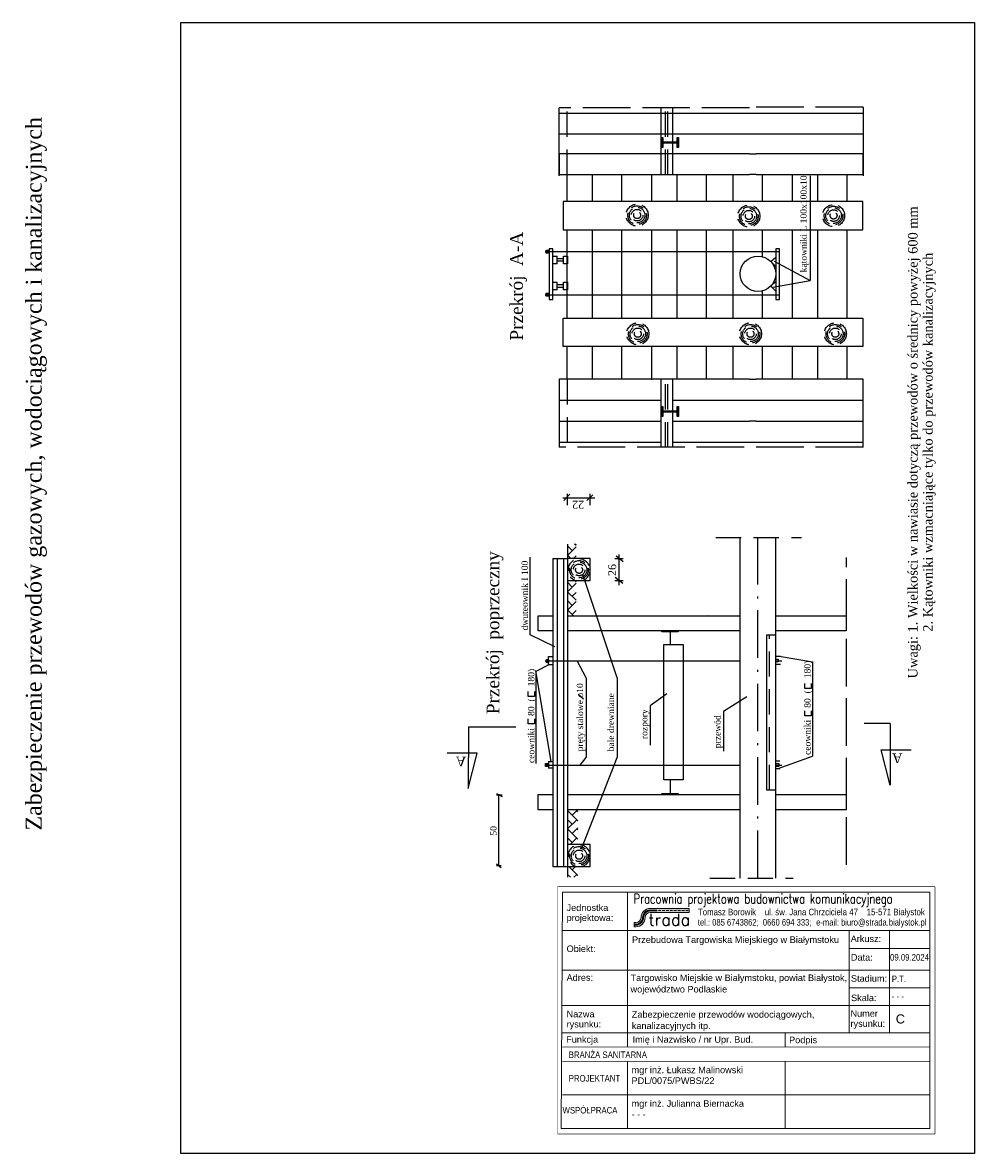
# Model space of a CAD drawing. Extents: x -123 to 117, y -987 to -702.
import ezdxf

# ---------------------------------------------------------------- set-up
doc = ezdxf.new("R2010")
doc.units = 0
for name, pattern in [('ACAD_ISO02W100', [15, 12, -3]), ('ACAD_ISO10W100', [18.5, 12, -3, 0.5, -3]), ('DASHED2', [9.524999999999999, 6.35, -3.175]), ('HIDDEN2', [4.762499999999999, 3.175, -1.5875])]:
    doc.linetypes.add(name, pattern=pattern)
doc.layers.get('0').update_dxf_attribs({"linetype": 'CONTINUOUS'})
doc.layers.get('DEFPOINTS').update_dxf_attribs({"linetype": 'CONTINUOUS'})
for name, color, linetype in [('WARSTWA1', 7, 'ACAD_ISO02W100'), ('WARSTWA2', 7, 'ACAD_ISO10W100'), ('WARSTWA3', 7, 'CONTINUOUS'), ('WARSTWA4', 7, 'CONTINUOUS'), ('WARSTWA6', 7, 'CONTINUOUS'), ('WARSTWA7', 7, 'CONTINUOUS'), ('WARSTWA8', 7, 'DASHED2')]:
    doc.layers.add(name, color=color, linetype=linetype)
doc.styles.add('RAMKA', font='ARIAL.TTF', dxfattribs={"height": 5})
doc.styles.get("Standard").update_dxf_attribs({"font": 'TIMES.TTF'})
doc.styles.add('tab', font='SIMPLEX')

msp = doc.modelspace()

# ---------------------------------------------------------------- hatches: boundary and pattern name
at = {"layer": 'WARSTWA7'}
for points in [[(38.0458869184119, -730.5649711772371), (38.0458869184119, -733.0435315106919), (38.34684549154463, -733.0435315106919), (38.34684549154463, -730.5649711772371)], [(42.0252283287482, -730.5649711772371), (42.0252283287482, -733.0435315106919), (42.32618690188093, -733.0435315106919), (42.32618690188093, -730.5649711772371)], [(38.0458869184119, -798.3644056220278), (38.0458869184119, -800.8429659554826), (38.34684549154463, -800.8429659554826), (38.34684549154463, -798.3644056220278)], [(42.0252283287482, -798.3644056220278), (42.0252283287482, -800.8429659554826), (42.32618690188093, -800.8429659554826), (42.32618690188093, -798.3644056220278)]]:
    msp.add_hatch(color=7, dxfattribs=at).paths.add_polyline_path(points)
h = msp.add_hatch(color=7, dxfattribs=at)
h.paths.add_polyline_path([(38.11876084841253, -895.8558676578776), (38.11876084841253, -896.0890422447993), (40.33481039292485, -896.0890422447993), (40.33481039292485, -895.8558676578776)])
h.paths.add_polyline_path([(40.33481039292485, -895.8558676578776), (40.33481039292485, -896.0890422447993), (42.25090959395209, -896.0890422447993), (42.25090959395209, -895.8558676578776)])
h.paths.add_polyline_path([(38.11876084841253, -854.9088578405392), (38.11876084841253, -855.1086193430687), (40.33481039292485, -855.1086193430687), (40.33481039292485, -854.9088578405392)])
h.paths.add_polyline_path([(40.33481039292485, -854.9088578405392), (40.33481039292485, -855.1086193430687), (42.25090959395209, -855.1086193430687), (42.25090959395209, -854.9088578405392)])
at = {"layer": 'WARSTWA8'}
h = msp.add_hatch(dxfattribs=at)
h.set_pattern_fill('AR-HBONE', scale=0.08000000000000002, angle=90, style=0)
h.set_pattern_definition([(135, (89.097805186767, -825.4660000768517), (-11.49472783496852, 1.84069421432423e-15), [24.384, -8.128]), (225, (83.35044518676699, -819.7186400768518), (-11.49472783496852, 1.84069421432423e-15), [24.384, -8.128])])
h.paths.add_polyline_path([(14.36932518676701, -842.2321667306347), (14.36932518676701, -851.0374840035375), (16.51097851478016, -851.0374840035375), (16.51097851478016, -842.2321667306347)], flags=16)
h.paths.add_polyline_path([(14.32729255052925, -832.992869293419), (14.32729255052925, -851.0374840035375), (16.51097851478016, -851.0374840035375), (16.51097851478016, -842.2005648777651, -0.7566525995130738), (16.51097851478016, -836.8535322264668), (16.51097851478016, -832.992869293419)])
h = msp.add_hatch(dxfattribs=at)
h.set_pattern_fill('AR-HBONE', scale=0.016, angle=90, style=0)
h.set_pattern_definition([(135, (89.097805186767, -825.4660000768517), (-2.298945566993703, 3.681388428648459e-16), [4.8768, -1.6256]), (225, (87.94833318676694, -824.3165280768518), (-2.298945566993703, 3.681388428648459e-16), [4.8768, -1.6256])])
h.paths.add_polyline_path([(14.36932518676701, -900.0266307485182), (14.36932518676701, -908.7003262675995), (16.96237621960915, -908.7003262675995), (16.96237621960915, -900.0266307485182)])
h.paths.add_polyline_path([(14.36932518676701, -914.2938814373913), (14.36932518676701, -916.9718706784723), (16.96237621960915, -916.9718706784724), (16.96237621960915, -914.2938814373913)])

# ---------------------------------------------------------------- linework, layer by layer
for p, q in [((12.2558260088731, -740.207018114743), (12.2558260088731, -723.0208734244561)), ((88.89489816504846, -722.8801820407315), (88.89489816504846, -740.207018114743)), ((12.2558260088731, -724.3666487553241), (60.22004522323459, -724.3666487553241)), ((61.93676061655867, -724.3666487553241), (88.89489816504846, -724.3666487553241)), ((12.2558260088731, -729.6466487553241), (60.22004522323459, -729.6466487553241)), ((61.93676061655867, -729.6466487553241), (88.89489816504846, -729.6466487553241)), ((12.2558260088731, -734.6165236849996), (12.2558260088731, -739.8968930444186)), ((60.22004522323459, -734.6165236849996), (12.2558260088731, -734.6165236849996)), ((88.89489816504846, -734.6165236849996), (61.93676061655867, -734.6165236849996)), ((88.89489816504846, -739.8968930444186), (88.89489816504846, -734.6165236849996)), ((12.2558260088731, -739.8968930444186), (60.22004522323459, -739.8968930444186)), ((61.93676061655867, -739.8968930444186), (88.89489816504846, -739.8968930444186)), ((12.2558260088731, -791.4820355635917), (12.2558260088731, -808.6126255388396)), ((60.22004522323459, -791.4820355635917), (12.2558260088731, -791.4820355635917)), ((88.89489816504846, -791.4820355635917), (61.93676061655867, -791.4820355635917)), ((88.89489816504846, -808.6126255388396), (88.89489816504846, -791.4820355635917)), ((12.2558260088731, -796.7624049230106), (37.92247979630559, -796.7624049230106)), ((40.83101439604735, -796.7624049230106), (60.22004522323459, -796.7624049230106)), ((61.93676061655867, -796.7624049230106), (88.89489816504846, -796.7624049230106)), ((12.2558260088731, -802.0424049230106), (37.92247979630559, -802.0424049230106)), ((40.83101439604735, -802.0424049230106), (60.22004522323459, -802.0424049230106)), ((61.93676061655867, -802.0424049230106), (88.89489816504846, -802.0424049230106)), ((12.2558260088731, -807.3224049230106), (37.92247979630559, -807.3224049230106)), ((40.83101439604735, -807.3224049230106), (60.22004522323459, -807.3224049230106)), ((61.93676061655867, -807.3224049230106), (88.89489816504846, -807.3224049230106))]:
    msp.add_line(p, q)
at = {"color": 0, "linetype": 'ByBlock'}
for p, q in [((14.33186024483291, -823.1995112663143), (14.33186024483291, -820.3638402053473)), ((20.0633223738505, -823.1995112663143), (20.0633223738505, -820.3638402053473)), ((13.21468856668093, -821.3638402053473), (20.0633223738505, -821.3638402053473)), ((20.0633223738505, -821.3638402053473), (21.23868285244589, -821.3638402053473)), ((26.32126963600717, -836.638611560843), (28.37646055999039, -836.638611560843)), ((27.37646055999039, -836.638611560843), (27.37646055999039, -835.6059094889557)), ((27.37646055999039, -843.3439017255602), (27.37646055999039, -836.638611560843)), ((26.32126963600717, -842.2321667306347), (28.37646055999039, -842.2321667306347))]:
    msp.add_line(p, q, dxfattribs=at)
at = {"lineweight": 18}
msp.add_lwpolyline([(11.88752417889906, -981.6492294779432), (106.9208221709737, -981.6351869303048), (106.9116212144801, -919.4084951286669), (11.87832322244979, -919.4225376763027)], close=True, dxfattribs=at)
at = {"layer": 'DEFPOINTS'}
msp.add_lwpolyline([(-83.092600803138, -701.5819793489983), (116.907399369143, -701.5819793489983), (116.907399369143, -986.5819795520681), (-83.09260080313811, -986.5819795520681)], close=True, dxfattribs=at)
at = {"layer": 'DEFPOINTS', "color": 0, "linetype": 'ByBlock'}
for p in [(20.0633223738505, -821.3638402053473), (14.33186024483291, -836.638611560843), (20.0633223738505, -836.638611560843), (20.0633223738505, -836.638611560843), (27.37646055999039, -836.638611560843), (20.0633223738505, -842.2321667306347)]:
    msp.add_point(p, dxfattribs=at)
at = {"layer": 'WARSTWA1'}
for p, q in [((60.22004522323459, -723.0208734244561), (12.2558260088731, -723.0208734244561)), ((88.89489816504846, -722.8801820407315), (61.93676061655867, -722.8801820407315)), ((88.89489816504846, -808.6126255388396), (12.2558260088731, -808.6126255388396))]:
    msp.add_line(p, q, dxfattribs=at)
at = {"layer": 'WARSTWA2', "color": 7}
for p, q in [((-10.62893684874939, -879.0747046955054), (1.401724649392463, -879.0747046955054)), ((95.66808301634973, -878.2421520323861), (89.13558343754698, -878.2421520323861))]:
    msp.add_line(p, q, dxfattribs=at)
at = {"layer": 'WARSTWA3'}
for p, q in [((14.28331461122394, -746.6587341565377), (14.28331461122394, -739.8968930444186)), ((20.68331461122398, -746.6587341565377), (20.68331461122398, -739.8968930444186)), ((28.07023732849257, -746.6587341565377), (28.07023732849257, -739.8968930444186)), ((35.63308831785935, -746.6587341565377), (35.63308831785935, -740.0179420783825)), ((42.03308831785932, -746.6587341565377), (42.03308831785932, -739.8968930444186)), ((49.42001103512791, -746.6587341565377), (49.42001103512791, -739.8968930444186)), ((56.08390316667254, -746.6587341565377), (56.08390316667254, -739.8968930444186)), ((63.47082588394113, -746.6587341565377), (63.47082588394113, -739.8968930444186)), ((71.03367687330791, -746.6587341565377), (71.03367687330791, -739.8968930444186)), ((77.43367687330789, -746.6587341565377), (77.43367687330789, -739.8968930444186)), ((84.82059959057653, -746.6587341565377), (84.82059959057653, -739.8968930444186)), ((14.28331461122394, -776.0385546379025), (14.28331461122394, -753.8266964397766)), ((20.68331461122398, -776.0385546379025), (20.68331461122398, -753.8266964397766)), ((28.07023732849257, -776.0385546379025), (28.07023732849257, -753.8266964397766)), ((35.63308831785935, -760.6362655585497), (35.63308831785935, -753.8266964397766)), ((42.03308831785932, -776.0385546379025), (42.03308831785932, -753.8266964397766)), ((49.42001103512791, -776.0385546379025), (49.42001103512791, -753.8266964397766)), ((56.08390316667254, -776.0385546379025), (56.08390316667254, -753.8266964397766)), ((63.47082588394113, -760.5465979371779), (63.47082588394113, -753.8266964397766)), ((71.03367687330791, -776.0385546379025), (71.03367687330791, -753.8266964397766)), ((77.43367687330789, -776.0385546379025), (77.43367687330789, -753.8266964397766)), ((84.82059959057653, -776.0385546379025), (84.82059959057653, -753.8266964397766)), ((35.63308831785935, -776.0385546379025), (35.63308831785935, -760.6362655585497)), ((63.47082588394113, -776.0385546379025), (63.47082588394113, -769.2191237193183)), ((14.28331461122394, -791.4820355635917), (14.28331461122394, -783.2065169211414)), ((20.68331461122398, -791.4820355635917), (20.68331461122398, -783.2065169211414)), ((28.07023732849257, -791.4820355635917), (28.07023732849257, -783.2065169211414)), ((35.63308831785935, -791.6030845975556), (35.63308831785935, -783.2065169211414)), ((42.03308831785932, -791.4820355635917), (42.03308831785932, -783.2065169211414)), ((49.42001103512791, -791.4820355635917), (49.42001103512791, -783.2065169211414)), ((56.08390316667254, -791.4820355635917), (56.08390316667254, -783.2065169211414)), ((63.47082588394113, -791.4820355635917), (63.47082588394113, -783.2065169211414)), ((71.03367687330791, -791.4820355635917), (71.03367687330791, -783.2065169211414)), ((77.43367687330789, -791.4820355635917), (77.43367687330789, -783.2065169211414)), ((84.82059959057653, -791.4820355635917), (84.82059959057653, -783.2065169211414))]:
    msp.add_line(p, q, dxfattribs=at)
at = {"layer": 'WARSTWA4', "color": 7}
for p, q in [((8.745717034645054, -759.266274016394), (67.78164780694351, -759.266274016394)), ((11.71166558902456, -762.3966632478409), (11.71166558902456, -760.4682029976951)), ((13.340689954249, -762.3966632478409), (13.340689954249, -760.4682029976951)), ((11.71166558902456, -761.061575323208), (13.340689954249, -761.061575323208)), ((11.71166558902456, -761.6549476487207), (13.340689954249, -761.6549476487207)), ((11.71166558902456, -768.9599452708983), (11.71166558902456, -767.0314850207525)), ((11.71166558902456, -767.6248573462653), (13.340689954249, -767.6248573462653)), ((11.71166558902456, -768.2182296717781), (13.340689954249, -768.2182296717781)), ((13.340689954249, -768.9599452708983), (13.340689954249, -767.0314850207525)), ((8.76332696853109, -770.2073284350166), (67.78164780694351, -770.2073284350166))]:
    msp.add_line(p, q, dxfattribs=at)
for points in [[(11.71166558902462, -762.3966640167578), (10.67501335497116, -762.3966640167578), (10.67501335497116, -760.4682029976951), (11.71166558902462, -760.4682029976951)], [(13.34068995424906, -760.4682029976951), (14.37734185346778, -760.4682029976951), (14.37734185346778, -762.3966640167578), (13.34068995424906, -762.3966640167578)], [(11.71166558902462, -768.959946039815), (10.67501335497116, -768.959946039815), (10.67501335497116, -767.0314850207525), (11.71166558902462, -767.0314850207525)], [(13.34068995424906, -767.0314850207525), (14.37734185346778, -767.0314850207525), (14.37734185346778, -768.959946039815), (13.34068995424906, -768.959946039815)]]:
    msp.add_lwpolyline(points, dxfattribs=at)
at = {"layer": 'WARSTWA6', "color": 7}
for p, q in [((14.36932518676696, -833.075001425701), (14.36932518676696, -916.9637022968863)), ((10.68932518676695, -836.6660000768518), (10.68932518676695, -914.3063235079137)), ((11.71332518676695, -836.6660000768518), (11.71332518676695, -914.3063235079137)), ((13.34532518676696, -836.6660000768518), (13.34532518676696, -914.3063235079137))]:
    msp.add_line(p, q, dxfattribs=at)
for points in [[(10.68932518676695, -854.9088578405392), (6.964283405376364, -854.9088578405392), (6.964283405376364, -851.0602777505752), (10.68932518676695, -851.0602777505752)], [(14.36932518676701, -851.0602777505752), (37.27328959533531, -851.0602777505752)], [(34.724959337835, -851.0602777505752), (35.45728959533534, -851.0602777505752)], [(37.27328959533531, -851.0602777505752), (57.88435540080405, -851.0602777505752)], [(66.83666768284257, -851.0602777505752), (84.6294762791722, -851.0602777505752), (84.6294762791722, -854.9088578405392), (66.83666768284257, -854.9088578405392)], [(37.27328959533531, -854.9088578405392), (14.36932518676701, -854.9088578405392)], [(35.45728959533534, -854.9088578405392), (34.724959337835, -854.9088578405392)], [(57.88435540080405, -854.9088578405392), (37.27328959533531, -854.9088578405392)], [(10.68932518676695, -899.992222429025), (6.964283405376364, -899.992222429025), (6.964283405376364, -896.1436423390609), (10.68932518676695, -896.1436423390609)], [(14.36932518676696, -896.1436423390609), (37.27328959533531, -896.1436423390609)], [(34.724959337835, -896.1436423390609), (35.45728959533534, -896.1436423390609)], [(37.27328959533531, -896.1436423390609), (57.884355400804, -896.1436423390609)], [(66.83666768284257, -896.1436423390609), (84.6294762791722, -896.1436423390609), (84.6294762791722, -899.992222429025), (66.83666768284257, -899.992222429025)], [(37.27328959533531, -899.992222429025), (14.36932518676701, -899.992222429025)], [(35.45728959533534, -899.992222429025), (34.724959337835, -899.992222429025)], [(57.884355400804, -899.992222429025), (37.27328959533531, -899.992222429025)]]:
    msp.add_lwpolyline(points, dxfattribs=at)
at = {"layer": 'WARSTWA7', "color": 7}
for p, q in [((60.22004522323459, -724.3666487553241), (61.93676061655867, -724.3666487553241)), ((60.22004522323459, -729.6466487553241), (61.93676061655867, -729.6466487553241)), ((60.22004522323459, -734.6165236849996), (61.93676061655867, -734.6165236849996)), ((61.93676061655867, -739.8968930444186), (60.22004522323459, -739.8968930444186)), ((75.54803661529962, -740.1631099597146), (75.54803661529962, -766.5449284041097)), ((65.61078257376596, -761.7911391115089), (66.83599570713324, -760.7002951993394)), ((66.83599570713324, -763.0183385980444), (65.61078257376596, -761.7911391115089)), ((66.46370551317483, -761.7398370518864), (75.54803661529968, -766.5449284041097)), ((66.14456767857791, -768.2927682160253), (75.54803661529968, -766.5449284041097)), ((65.56968515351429, -767.9902302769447), (66.83385738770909, -766.8646999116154)), ((66.83385738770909, -769.2564520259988), (65.56968515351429, -767.9902302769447)), ((60.22004522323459, -791.4820355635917), (61.93676061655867, -791.4820355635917)), ((60.22004522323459, -796.7624049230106), (61.93676061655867, -796.7624049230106)), ((61.93676061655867, -802.0424049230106), (60.22004522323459, -802.0424049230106)), ((60.22004522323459, -807.3224049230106), (61.93676061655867, -807.3224049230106)), ((13.43683402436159, -822.031357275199), (14.93631586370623, -820.4738179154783)), ((19.26815197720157, -822.031357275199), (20.76763381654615, -820.585070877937)), ((57.884355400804, -917.1993426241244), (57.884355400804, -831.3562775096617)), ((66.83666768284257, -917.1993426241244), (66.83666768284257, -831.3562775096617)), ((4.9074822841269, -855.8462734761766), (4.9074822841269, -836.34891456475)), ((26.59895145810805, -835.9379564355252), (28.37611511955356, -837.3842421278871)), ((26.83419506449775, -866.6936105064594), (18.19348313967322, -840.7167120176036)), ((26.37680600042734, -841.389343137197), (28.26504239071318, -842.835629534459)), ((49.7881813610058, -851.0602777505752), (49.86653667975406, -851.0166773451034)), ((40.33481039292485, -858.3147690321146), (40.33481039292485, -854.9088578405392)), ((11.16341346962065, -858.9264133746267), (4.9074822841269, -855.8462734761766)), ((9.784988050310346, -863.3873054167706), (6.391940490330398, -865.0866931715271)), ((8.746518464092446, -862.4351034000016), (57.884355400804, -862.4351034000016)), ((9.561039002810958, -861.322487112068), (10.69702632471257, -861.322487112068)), ((10.69702632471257, -863.4276118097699), (9.561039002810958, -863.4276118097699)), ((10.69702632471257, -861.322487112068), (10.69702632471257, -863.4276118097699)), ((19.03078801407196, -866.6936105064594), (16.76666186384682, -862.4351034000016)), ((66.83666768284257, -862.4351034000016), (68.3541865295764, -862.4351034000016)), ((66.85062816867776, -863.3662571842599), (66.85062816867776, -861.2420222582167)), ((66.85062816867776, -861.2420222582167), (68.01698801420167, -861.2420222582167)), ((68.01698801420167, -863.3662571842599), (66.85062816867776, -863.3662571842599)), ((67.68788338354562, -861.2423027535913), (76.07321341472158, -862.7078868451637)), ((76.07321341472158, -862.7078868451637), (76.07321341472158, -886.4974325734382)), ((10.20911879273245, -887.8160005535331), (6.391940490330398, -864.9804806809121)), ((6.391940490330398, -865.0866931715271), (6.391940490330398, -888.3027115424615)), ((19.03078801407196, -866.6936105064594), (19.03078801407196, -886.8084651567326)), ((26.83419506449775, -866.6936105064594), (26.83419506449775, -886.8084651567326)), ((74.16462446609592, -869.4089062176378), (74.16462446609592, -868.134365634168)), ((75.75511545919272, -868.134365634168), (75.75511545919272, -869.4089062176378)), ((4.483351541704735, -871.4558816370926), (4.483351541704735, -870.1813410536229)), ((6.073842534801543, -871.4558816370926), (4.483351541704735, -871.4558816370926)), ((6.073842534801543, -870.1813410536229), (6.073842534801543, -871.4558816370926)), ((18.39459129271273, -872.1020093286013), (17.01616587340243, -870.9336812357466)), ((39.42334090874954, -870.716581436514), (35.21138221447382, -873.7477395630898)), ((59.56234773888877, -871.5211754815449), (53.68709587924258, -875.2419859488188)), ((75.75511545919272, -869.4089062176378), (74.16462446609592, -869.4089062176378)), ((35.21138221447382, -873.7477395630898), (35.21138221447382, -883.7050306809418)), ((4.483351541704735, -878.352403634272), (4.483351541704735, -877.0778630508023)), ((6.073842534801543, -877.0778630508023), (6.073842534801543, -878.352403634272)), ((53.68709587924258, -875.2419859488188), (53.68709587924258, -885.1992770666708)), ((74.16462446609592, -876.3054282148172), (74.16462446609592, -875.0308876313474)), ((75.75511545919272, -876.3054282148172), (74.16462446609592, -876.3054282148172)), ((75.75511545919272, -875.0308876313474), (75.75511545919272, -876.3054282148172)), ((-10.62893684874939, -879.0747046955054), (-10.70589545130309, -894.5952914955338)), ((6.073842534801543, -878.352403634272), (4.483351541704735, -878.352403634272)), ((95.66808301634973, -878.2421520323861), (95.66808301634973, -893.7629296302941)), ((-8.448428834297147, -885.7373600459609), (-15.97429567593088, -885.7000431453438)), ((-10.70589545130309, -894.5952914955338), (-8.448428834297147, -885.7373600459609)), ((95.66808301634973, -893.7629296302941), (93.45456553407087, -884.893913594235)), ((93.45456553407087, -884.893913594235), (100.9805248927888, -884.893913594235)), ((8.746518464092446, -888.7440207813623), (57.88435540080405, -888.7440207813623)), ((9.593874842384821, -887.8160005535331), (10.68932518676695, -887.8160005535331)), ((9.593874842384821, -887.8160005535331), (9.593874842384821, -889.5153873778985)), ((17.52632497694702, -888.7440207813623), (19.03078801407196, -886.8084651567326)), ((17.84921520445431, -909.7968708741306), (26.83419506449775, -886.8084651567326)), ((66.83666768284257, -888.7440207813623), (68.3541865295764, -888.7440207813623)), ((66.85062776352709, -889.6215989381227), (66.85062776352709, -887.6035765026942)), ((66.85062776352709, -887.6035765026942), (67.91095522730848, -887.6035765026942)), ((67.44162663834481, -889.6077331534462), (76.07321341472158, -886.4974325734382)), ((10.68932518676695, -889.5153873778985), (9.593874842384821, -889.5153873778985)), ((67.91095522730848, -889.6215989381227), (66.85062776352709, -889.6215989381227)), ((40.33481039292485, -896.1436423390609), (40.33481039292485, -892.4165433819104)), ((-3.531946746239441, -895.8505276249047), (-2.141295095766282, -896.6465272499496)), ((-3.50921503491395, -896.2037548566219), (-2.127515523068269, -896.2037548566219)), ((-2.935953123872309, -914.1585134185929), (-2.935953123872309, -896.0495279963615)), ((-3.531946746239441, -913.5615141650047), (-2.339959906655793, -914.5565132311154)), ((-3.50921503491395, -914.0492895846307), (-2.345678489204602, -914.0492895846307))]:
    msp.add_line(p, q, dxfattribs=at)
at = {"layer": 'WARSTWA7', "color": 7, "linetype": 'ACAD_ISO02W100'}
msp.add_line((84.66406698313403, -913.8690204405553), (84.66406698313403, -836.4176784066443), dxfattribs=at)
at = {"layer": 'WARSTWA7', "color": 7}
for points in [[(37.92247979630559, -739.8968930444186), (37.92247979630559, -723.0208734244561)], [(40.83101439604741, -723.0208734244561), (40.83101439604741, -739.8968930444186)], [(37.92247979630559, -808.6126255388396), (37.92247979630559, -791.4820355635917)], [(40.83101439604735, -791.4820355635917), (40.83101439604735, -808.6126255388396)]]:
    msp.add_lwpolyline(points, dxfattribs=at)
for points in [[(38.0458869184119, -733.0435315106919), (38.0458869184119, -730.5649711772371), (38.34684549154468, -730.5649711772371), (38.34684549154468, -733.0435315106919)], [(38.43970596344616, -731.9764059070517), (38.43970596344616, -731.6562311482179), (42.1157573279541, -731.6562311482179), (42.1157573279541, -731.9764059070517)], [(42.0252283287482, -733.0435315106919), (42.0252283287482, -730.5649711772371), (42.32618690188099, -730.5649711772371), (42.32618690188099, -733.0435315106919)], [(13.27452621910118, -746.6587341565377), (13.27452621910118, -753.8266964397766), (88.81388381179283, -753.8266964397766), (88.81388381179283, -746.6587341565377)], [(8.992010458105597, -759.6594178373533), (8.992010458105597, -758.9159350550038), (9.734239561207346, -758.9159350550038), (9.734239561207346, -759.6594178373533)], [(8.992010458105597, -770.5487896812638), (8.992010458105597, -769.8053068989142), (9.734239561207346, -769.8053068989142), (9.734239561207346, -770.5487896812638)], [(13.27452621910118, -783.2065169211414), (13.27452621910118, -776.0385546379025), (88.81388381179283, -776.0385546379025), (88.81388381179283, -783.2065169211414)], [(38.0458869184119, -800.8429659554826), (38.0458869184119, -798.3644056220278), (38.34684549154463, -798.3644056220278), (38.34684549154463, -800.8429659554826)], [(38.43970596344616, -799.7758403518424), (38.43970596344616, -799.4556655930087), (42.11575732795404, -799.4556655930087), (42.11575732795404, -799.7758403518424)], [(42.0252283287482, -800.8429659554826), (42.0252283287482, -798.3644056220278), (42.32618690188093, -798.3644056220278), (42.32618690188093, -800.8429659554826)], [(38.11876084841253, -855.1086193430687), (38.11876084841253, -854.8754447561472), (42.25090959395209, -854.8754447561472), (42.25090959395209, -855.1086193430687)], [(64.58664058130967, -894.9982045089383), (64.58664058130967, -855.8640191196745), (66.8192603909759, -855.8640191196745), (66.8192603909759, -894.9982045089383)], [(38.64255436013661, -892.4165433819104), (38.64255436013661, -858.3147690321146), (43.53129369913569, -858.3147690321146), (43.53129369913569, -892.4165433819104)], [(9.042511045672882, -862.8586591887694), (9.042511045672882, -862.0621255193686), (9.553705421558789, -862.0621255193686), (9.553705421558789, -862.8586591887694)], [(66.85062816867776, -862.7289868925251), (66.85062816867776, -861.9855050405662), (67.48682448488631, -861.9855050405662), (67.48682448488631, -862.7289868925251)], [(8.842326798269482, -889.0905411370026), (8.842326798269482, -888.3470583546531), (9.584555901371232, -888.3470583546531), (9.584555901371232, -889.0905411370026)], [(66.85062776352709, -889.0905411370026), (66.85062776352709, -888.3470583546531), (67.59285686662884, -888.3470583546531), (67.59285686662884, -889.0905411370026)], [(38.11876084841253, -896.0890422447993), (38.11876084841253, -895.8558676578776), (42.25090959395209, -895.8558676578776), (42.25090959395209, -896.0890422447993)]]:
    msp.add_lwpolyline(points, close=True, dxfattribs=at)
at = {"layer": 'WARSTWA8', "color": 7}
for p, q in [((14.28331461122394, -739.8968930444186), (14.28331461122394, -723.0208734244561)), ((39.06235983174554, -739.8968930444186), (39.06235983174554, -723.0208734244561)), ((39.60241575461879, -739.8968930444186), (39.60241575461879, -723.0208734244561)), ((8.992010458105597, -759.1229429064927), (9.743558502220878, -759.1229429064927)), ((8.992010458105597, -759.4686561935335), (9.743558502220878, -759.4686561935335)), ((8.992010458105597, -770.012314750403), (9.743558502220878, -770.012314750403)), ((8.992010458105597, -770.358028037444), (9.743558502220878, -770.358028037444)), ((14.28331461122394, -791.4820355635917), (14.28331461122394, -808.6126255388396)), ((39.06235983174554, -808.6126255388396), (39.06235983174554, -791.4820355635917)), ((39.60241575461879, -808.6126255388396), (39.60241575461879, -791.4820355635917)), ((51.74435108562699, -831.3562775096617), (73.3097883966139, -831.3562775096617)), ((15.53154704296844, -834.6617823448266), (14.32729255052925, -833.4575278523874)), ((14.38207504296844, -833.5123103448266), (14.32729255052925, -833.5670928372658)), ((16.51097851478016, -833.6823524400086), (14.32729255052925, -835.8660384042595)), ((16.51097851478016, -833.3422682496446), (16.16157955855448, -832.992869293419)), ((10.68932518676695, -836.6660000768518), (14.33186024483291, -836.638611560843)), ((15.20943069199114, -836.638611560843), (14.38207425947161, -835.8112551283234)), ((16.51097851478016, -835.9812980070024), (15.85366496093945, -836.638611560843)), ((14.33186024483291, -838.0599866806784), (14.32729255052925, -838.0554189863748)), ((14.38207504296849, -838.110201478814), (14.32729255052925, -838.1649839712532)), ((14.33186024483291, -840.4593618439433), (14.32729255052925, -840.4639295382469)), ((15.53154704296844, -843.8575646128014), (14.32729255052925, -842.6533101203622)), ((14.38207504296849, -842.7080926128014), (14.32729255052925, -842.7628751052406)), ((16.51097851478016, -842.8781347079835), (14.32729255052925, -845.0618206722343)), ((16.51097851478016, -842.5380505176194), (16.20509472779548, -842.2321667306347)), ((16.51097851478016, -847.1359416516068), (14.38207425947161, -845.0070373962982)), ((16.51097851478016, -845.1770802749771), (15.53154782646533, -846.1565109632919)), ((15.53154704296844, -848.4554557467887), (14.32729255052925, -847.2512012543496)), ((14.38207504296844, -847.3059837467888), (14.32729255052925, -847.360766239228)), ((16.51097851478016, -847.4760258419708), (14.32729255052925, -849.6597118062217)), ((15.81462973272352, -851.0374840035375), (14.38207425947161, -849.6049285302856)), ((16.51097851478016, -849.7749714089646), (15.53154782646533, -850.7544020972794)), ((65.28433425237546, -894.9982045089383), (65.28433425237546, -855.8640191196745)), ((9.042511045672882, -862.2478313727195), (9.553705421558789, -862.2478313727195)), ((9.042511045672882, -862.6475625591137), (9.553705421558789, -862.6475625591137)), ((9.561039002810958, -863.4276118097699), (9.561039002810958, -861.322487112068)), ((8.842326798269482, -888.5540662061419), (9.593874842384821, -888.5540662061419)), ((8.842326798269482, -888.8997794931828), (9.593874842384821, -888.8997794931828)), ((10.68932518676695, -914.3063235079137), (14.36932518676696, -914.3063235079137)), ((50.265477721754, -917.1993426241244), (71.23838976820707, -917.1993426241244))]:
    msp.add_line(p, q, dxfattribs=at)
at = {"layer": 'WARSTWA8', "color": 7, "linetype": 'Continuous'}
for p, q in [((67.78164780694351, -758.581213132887), (66.83958311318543, -758.581213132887)), ((66.83958311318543, -758.581213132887), (66.83958311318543, -771.3786809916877)), ((67.78164780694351, -771.3786809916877), (67.78164780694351, -758.581213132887)), ((66.83958311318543, -771.3786809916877), (67.78164780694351, -771.3786809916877))]:
    msp.add_line(p, q, dxfattribs=at)
at = {"layer": 'WARSTWA8', "color": 7, "linetype": 'ACAD_ISO10W100'}
msp.add_line((62.36051154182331, -917.1993426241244), (62.36051154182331, -831.3562775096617), dxfattribs=at)
at = {"layer": 'WARSTWA8', "color": 7, "linetype": 'Continuous'}
msp.add_lwpolyline([(10.66702391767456, -771.3786809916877), (10.66702391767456, -758.581213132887), (9.724959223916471, -758.581213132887), (9.724959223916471, -771.3786809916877)], close=True, dxfattribs=at)
at = {"layer": 'WARSTWA8', "color": 7}
for points in [[(20.0633223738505, -842.2321667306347), (20.0633223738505, -836.638611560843), (14.33186024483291, -836.638611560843), (14.33186024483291, -842.2321667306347)], [(20.07908362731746, -914.2938814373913), (20.07908362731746, -908.7003262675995), (14.34762149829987, -908.7003262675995), (14.34762149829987, -914.2938814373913)]]:
    msp.add_lwpolyline(points, close=True, dxfattribs=at)
at = {"layer": 'WARSTWA8', "color": 7, "linetype": 'HIDDEN2'}
for centre, radius in [((31.91083711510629, -750.1078236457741), 2.778135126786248), ((31.91083711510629, -750.1078236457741), 2.35107787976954), ((31.91083711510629, -750.1078236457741), 1.962211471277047), ((31.91083711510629, -750.1078236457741), 1.457306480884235), ((31.91083711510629, -750.1078236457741), 0.8703185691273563), ((60.05866608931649, -750.3572221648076), 2.778135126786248), ((60.05866608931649, -750.3572221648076), 2.35107787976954), ((60.05866608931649, -750.3572221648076), 1.962211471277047), ((60.05866608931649, -750.3572221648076), 1.457306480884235), ((60.05866608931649, -750.3572221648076), 0.8703185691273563), ((81.42119095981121, -750.2197044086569), 2.778135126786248), ((81.42119095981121, -750.2197044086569), 2.35107787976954), ((81.42119095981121, -750.2197044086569), 1.962211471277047), ((81.42119095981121, -750.2197044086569), 1.457306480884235), ((81.42119095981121, -750.2197044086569), 0.8703185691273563), ((32.07640799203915, -780.017875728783), 2.778135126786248), ((32.07640799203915, -780.017875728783), 2.35107787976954), ((60.47897165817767, -780.0178757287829), 2.778135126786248), ((60.47897165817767, -780.0178757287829), 2.35107787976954), ((81.86443143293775, -780.017875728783), 2.778135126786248), ((81.86443143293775, -780.017875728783), 2.35107787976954), ((32.07640799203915, -780.017875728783), 1.962211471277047), ((32.07640799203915, -780.017875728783), 1.457306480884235), ((32.07640799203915, -780.017875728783), 0.8703185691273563), ((60.47897165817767, -780.0178757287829), 1.962211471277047), ((60.47897165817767, -780.0178757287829), 1.457306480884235), ((60.47897165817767, -780.0178757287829), 0.8703185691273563), ((81.86443143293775, -780.017875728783), 1.962211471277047), ((81.86443143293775, -780.017875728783), 1.457306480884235), ((81.86443143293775, -780.017875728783), 0.8703185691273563), ((17.26619056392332, -839.5270485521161), 2.35107787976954), ((17.26619056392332, -839.5270485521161), 1.962211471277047), ((17.26619056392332, -839.5270485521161), 1.457306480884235), ((17.26619056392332, -839.5270485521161), 0.8703185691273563), ((17.28195181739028, -911.5887632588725), 2.35107787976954), ((17.28195181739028, -911.5887632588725), 1.962211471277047), ((17.28195181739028, -911.5887632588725), 1.457306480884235), ((17.28195181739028, -911.5887632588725), 0.8703185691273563)]:
    msp.add_circle(centre, radius, dxfattribs=at)
at = {"layer": 'WARSTWA8', "color": 7, "linetype": 'Continuous'}
msp.add_circle((62.36051154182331, -764.8828608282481), 4.476156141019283, dxfattribs=at)
at = {"layer": 'WARSTWA8', "color": 7, "linetype": 'HIDDEN2'}
for centre in [(17.26619056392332, -839.5270485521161), (17.28195181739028, -911.5887632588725)]:
    msp.add_arc(centre, 2.778135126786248, 283.1652347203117, 256.8347652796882, dxfattribs=at)

# ---------------------------------------------------------------- texts
at = {"color": 0, "linetype": 'ByBlock', "char_height": 2, "attachment_point": 5}
for s, insert, rotation in [('22', (17.02330412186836, -823.1096945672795), 180), ('26', (25.63060619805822, -839.5501765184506), 90)]:
    msp.add_mtext(s, dxfattribs=dict(at, insert=insert, rotation=rotation))
at = {"layer": 'WARSTWA2', "color": 7}
msp.add_text('Zabezpieczenie przewodów gazowych, wodociągowych i kanalizacyjnych', height=4, rotation=90, dxfattribs=at).set_placement((-118.1756519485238, -905.210570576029))
at = {"layer": 'WARSTWA7', "color": 7}
for s, height, rotation, p in [('kątowniki L 100x100x10', 1.6, 90, (74.64623859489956, -764.5293547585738)), ('Uwagi: 1. Wielkości w nawiasie dotyczą przewodów o średnicy powyżej 600 mm', 2.4, 90, (102.5792304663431, -866.865666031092)), ('Przekrój  A-A', 3.2, 90, (3.103777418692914, -781.6993939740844)), ('            2. Kątowniki wzmacniające tylko do przewodów kanalizacyjnych', 2.4, 90, (106.3751033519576, -865.9831311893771)), ('Przekrój  poprzeczny', 3.2, 90, (-2.834844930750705, -875.8800180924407)), ('dwuteownik I 100', 1.6, 90, (4.37731875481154, -854.7841560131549)), (' ceowniki     80  (     180)', 1.6, 90, (5.994693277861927, -888.8093035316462)), ('pręty stalowe o10', 1.6, 90, (18.28855891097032, -885.2669184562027)), (' ceowniki     80  (     180)', 1.6, 90, (75.61440193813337, -886.7623281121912)), ('bale drewniane', 1.6, 90, (26.09196596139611, -885.2669184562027)), ('rozpory', 1.6, 90, (34.46915311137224, -882.163483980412)), ('przewód', 1.6, 90, (52.94486677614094, -884.4623244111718)), ('A', 2.4, 180, (98.76700741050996, -885.7808151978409)), ('50', 1.6, 90, (-3.531946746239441, -906.4917766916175))]:
    msp.add_text(s, height=height, rotation=rotation, dxfattribs=at).set_placement(p)
at = {"layer": 'WARSTWA7', "color": 7, "text_generation_flag": 2}
msp.add_text('A', height=2.4, rotation=179.7159020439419, dxfattribs=at).set_placement((-13.76520303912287, -886.5979094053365))

# ---------------------------------------------------------------- next in the draw order: wipeouts: each hides what was drawn before it
at = {"linetype": 'Continuous', "lineweight": 18}
msp.add_wipeout([(11.878323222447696, -919.4225376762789), (106.91162121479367, -919.4084951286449), (106.92082217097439, -981.6351869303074), (11.88752417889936, -981.649229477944)], dxfattribs=at)

# ---------------------------------------------------------------- next in the draw order: hatches: boundary and pattern name
at = {"lineweight": 18}
h = msp.add_hatch(color=256, dxfattribs=at)
edge = h.paths.add_edge_path()
edge.add_line((31.16638281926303, -929.4526019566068), (31.60875541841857, -929.4525365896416))
edge.add_arc((31.60841583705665, -927.1544113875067), 2.298125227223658, 270.0084662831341, 360.0084662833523)
edge.add_arc((35.18327726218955, -927.1538831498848), 1.276736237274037, 90.0084662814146, 180.0084662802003, ccw=False)
edge.add_line((35.18308860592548, -925.8771469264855), (44.98001443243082, -925.875699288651))
edge.add_line((44.98001443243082, -925.8756992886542), (44.97986350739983, -924.8543103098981))
edge.add_line((44.97986350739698, -924.8543103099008), (35.18293768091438, -924.8557579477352))
edge.add_arc((35.18327726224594, -927.153883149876), 2.298125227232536, 90.00846628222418, 180.0084662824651)
edge.add_arc((31.60841583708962, -927.1544113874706), 1.276736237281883, -89.99153371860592, 0.008466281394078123, ccw=False)
edge.add_line((31.60860449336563, -928.4311476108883), (31.16623189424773, -928.4312129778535))
edge.add_line((31.16623189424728, -928.4312129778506), (31.16638281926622, -929.4526019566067))
h = msp.add_hatch(color=255, dxfattribs=at)
edge = h.paths.add_edge_path()
edge.add_line((35.18303125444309, -925.489019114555), (36.90136793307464, -925.4887652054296))
edge.add_line((36.90136793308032, -925.4887652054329), (36.90135585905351, -925.4070540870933))
edge.add_line((36.90135585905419, -925.4070540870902), (35.1830191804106, -925.4073079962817))
edge.add_arc((35.18327726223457, -927.1538831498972), 1.746575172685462, 90.00846628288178, 180.0084662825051)
edge.add_arc((31.60841583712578, -927.1544113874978), 1.828286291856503, -89.99153371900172, 0.008466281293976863, ccw=False)
edge.add_line((31.60868599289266, -928.9826976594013), (31.16631339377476, -928.9827630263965))
edge.add_line((31.16631339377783, -928.9827630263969), (31.16632546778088, -929.0644741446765))
edge.add_line((31.16632546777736, -929.0644741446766), (31.60869806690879, -929.0644087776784))
edge.add_arc((31.60841583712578, -927.1544113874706), 1.90999741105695, 270.0084662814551, 360.0084662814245)
edge.add_arc((35.18327726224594, -927.1538831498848), 1.664864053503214, 90.00846628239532, 180.0084662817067, ccw=False)
edge = h.paths.add_edge_path()
edge.add_line((35.18300710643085, -925.3255968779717), (36.90134378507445, -925.3253429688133))
edge.add_line((36.9013437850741, -925.3253429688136), (36.90133171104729, -925.2436318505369))
edge.add_line((36.90133171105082, -925.2436318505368), (35.18299503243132, -925.2438857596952))
edge.add_arc((35.18327726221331, -927.1538831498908), 1.909997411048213, 90.00846628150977, 180.0084662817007)
edge.add_arc((31.60841583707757, -927.1544113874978), 1.664864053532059, -89.99153371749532, 0.00846628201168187, ccw=False)
edge.add_line((31.60866184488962, -928.8192754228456), (31.16628924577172, -928.819340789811))
edge.add_line((31.16628924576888, -928.8193407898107), (31.16630131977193, -928.9010519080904))
edge.add_line((31.16630131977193, -928.9010519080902), (31.6086739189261, -928.9009865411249))
edge.add_arc((31.60841583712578, -927.154411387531), 1.746575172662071, 270.0084662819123, 360.0084662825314)
edge.add_arc((35.18327726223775, -927.1538831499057), 1.828286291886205, 90.00846628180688, 180.0084662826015, ccw=False)
for points in [[(37.88812134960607, -925.3251971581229), (37.24975323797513, -925.3252914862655), (37.24976531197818, -925.4070026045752), (37.88813342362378, -925.4069082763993)], [(38.87489891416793, -925.3250513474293), (38.23653080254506, -925.3251456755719), (38.23654287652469, -925.4068567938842), (38.87491098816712, -925.4067624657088)], [(39.86167647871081, -925.3249055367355), (39.2233083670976, -925.3249998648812), (39.22332044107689, -925.4067109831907), (39.86168855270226, -925.4066166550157)], [(40.84845404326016, -925.3247597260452), (40.2100859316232, -925.3248540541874), (40.21009800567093, -925.406565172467), (40.8484661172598, -925.4064708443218)], [(41.83523160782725, -925.3246139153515), (41.19686349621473, -925.3247082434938), (41.19687557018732, -925.4064193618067), (41.83524368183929, -925.4063250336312)], [(42.82200917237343, -925.3244681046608), (42.1836410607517, -925.3245624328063), (42.18365313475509, -925.40627355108), (42.82202124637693, -925.4061792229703)], [(43.80878673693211, -925.324322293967), (43.17041862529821, -925.324416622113), (43.17043069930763, -925.4061277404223), (43.80879881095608, -925.4060334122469)], [(44.79556430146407, -925.3241764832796), (44.15719618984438, -925.3242708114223), (44.15720826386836, -925.4059819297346), (44.79557637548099, -925.4058876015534)]]:
    msp.add_hatch(color=255, dxfattribs=at).paths.add_polyline_path(points)

# ---------------------------------------------------------------- next in the draw order: linework, layer by layer
for p, q in [((44.97986350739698, -924.8543103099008), (35.18293768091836, -924.8557579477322)), ((35.18308860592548, -925.8771469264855), (44.98001443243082, -925.8756992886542)), ((44.98001443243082, -925.8756992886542), (44.97986350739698, -924.8543103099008)), ((31.60860449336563, -928.4311476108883), (31.16623189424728, -928.4312129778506)), ((31.16623189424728, -928.4312129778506), (31.16638281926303, -929.4526019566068)), ((31.16638281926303, -929.4526019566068), (31.60875541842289, -929.4525365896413))]:
    msp.add_line(p, q, dxfattribs=at)
at = {"color": 255, "linetype": 'Continuous', "lineweight": 18, "ltscale": 20}
for p, q in [((36.90133171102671, -925.2436318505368), (35.18299503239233, -925.2438857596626)), ((36.90134378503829, -925.3253429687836), (35.18300710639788, -925.3255968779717)), ((36.9013558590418, -925.4070540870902), (35.18301918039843, -925.4073079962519)), ((36.90136793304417, -925.4887652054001), (35.18303125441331, -925.4890191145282)), ((31.60866184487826, -928.8192754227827), (31.16628924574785, -928.8193407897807)), ((31.60867391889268, -928.9009865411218), (31.16630131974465, -928.9010519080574)), ((31.60868599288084, -928.9826976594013), (31.16631339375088, -928.9827630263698)), ((31.60869806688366, -929.0644087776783), (31.1663254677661, -929.0644741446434))]:
    msp.add_line(p, q, dxfattribs=at)
at = {"color": 255, "lineweight": 18}
for p, q in [((36.90133171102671, -925.2436318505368), (36.90134378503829, -925.3253429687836)), ((36.9013558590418, -925.4070540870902), (36.90136793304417, -925.4887652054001)), ((37.24975323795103, -925.3252914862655), (37.88812134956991, -925.3251971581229)), ((37.24975323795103, -925.3252914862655), (37.24976531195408, -925.407002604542)), ((37.24976531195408, -925.407002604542), (37.24975323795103, -925.3252914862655)), ((37.88813342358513, -925.4069082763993), (37.24976531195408, -925.407002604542)), ((37.88812134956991, -925.3251971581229), (37.88813342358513, -925.4069082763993)), ((38.23653080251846, -925.3251456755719), (38.87489891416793, -925.3250513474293)), ((38.23654287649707, -925.4068567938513), (38.23653080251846, -925.3251456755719)), ((38.8749109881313, -925.4067624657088), (38.23654287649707, -925.4068567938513)), ((38.87489891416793, -925.3250513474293), (38.8749109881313, -925.4067624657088)), ((39.22330836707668, -925.3249998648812), (39.86167647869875, -925.3249055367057)), ((39.22332044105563, -925.4067109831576), (39.22330836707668, -925.3249998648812)), ((39.86168855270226, -925.4066166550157), (39.22332044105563, -925.4067109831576)), ((39.86167647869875, -925.3249055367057), (39.86168855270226, -925.4066166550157)), ((40.2100859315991, -925.3248540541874), (40.84845404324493, -925.3247597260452)), ((40.21009800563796, -925.406565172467), (40.2100859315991, -925.3248540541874)), ((40.84846611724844, -925.4064708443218), (40.21009800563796, -925.406565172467)), ((40.84845404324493, -925.3247597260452), (40.84846611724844, -925.4064708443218)), ((41.19686349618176, -925.3247082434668), (41.83523160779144, -925.3246139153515)), ((41.19687557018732, -925.4064193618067), (41.19686349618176, -925.3247082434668)), ((41.83524368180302, -925.4063250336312), (41.19687557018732, -925.4064193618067)), ((41.83523160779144, -925.3246139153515), (41.83524368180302, -925.4063250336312)), ((42.1836410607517, -925.3245624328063), (42.82200917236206, -925.3244681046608)), ((42.1836531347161, -925.40627355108), (42.1836410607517, -925.3245624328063)), ((42.82202124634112, -925.4061792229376), (42.1836531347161, -925.40627355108)), ((42.82200917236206, -925.3244681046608), (42.82202124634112, -925.4061792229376)), ((43.17041862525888, -925.3244166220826), (43.80878673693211, -925.324322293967)), ((43.17043069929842, -925.4061277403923), (43.17041862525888, -925.3244166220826)), ((43.80879881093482, -925.4060334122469), (43.17043069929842, -925.4061277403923)), ((43.80878673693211, -925.324322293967), (43.80879881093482, -925.4060334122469)), ((44.15719618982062, -925.3242708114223), (44.79556430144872, -925.3241764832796)), ((44.15720826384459, -925.4059819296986), (44.15719618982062, -925.3242708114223)), ((44.79557637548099, -925.4058876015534), (44.15720826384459, -925.4059819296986)), ((44.79556430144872, -925.3241764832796), (44.79557637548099, -925.4058876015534))]:
    msp.add_line(p, q, dxfattribs=at)
at = {"lineweight": 18}
msp.add_lwpolyline([(13.05899735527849, -920.721883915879), (105.6789871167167, -920.7081979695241), (105.6876407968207, -980.3270004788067), (12.79811136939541, -980.3407262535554)], close=True, dxfattribs=at)
for points in [[(29.50401158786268, -920.7194539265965), (29.50981221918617, -959.7785790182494)], [(105.6789871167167, -920.7081979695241), (105.6866284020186, -972.4207904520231)], [(13.06043318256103, -930.4388815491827), (105.6804229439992, -930.4251956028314)], [(85.31027294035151, -930.428205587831), (85.31407544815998, -956.1617738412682)], [(95.49534794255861, -930.4267005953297), (95.49915045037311, -956.1602688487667)], [(85.31094525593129, -934.9781183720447), (105.6810952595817, -934.9751083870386)], [(13.06190916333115, -940.4276189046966), (105.6818989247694, -940.4139329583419)], [(85.31174892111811, -940.4169429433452), (105.6818989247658, -940.413932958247)], [(85.31240621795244, -944.8652159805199), (105.682556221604, -944.8622059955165)], [(13.06321905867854, -949.292368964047), (105.6832088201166, -949.2786830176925)], [(13.06424400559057, -956.1721053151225), (105.6842337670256, -956.1584193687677)], [(69.20676126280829, -956.1638094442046), (69.20728616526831, -959.7727128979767)], [(13.06473360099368, -959.7810090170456), (105.6847233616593, -959.7673230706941)], [(13.06474558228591, -959.7810090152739), (105.6847353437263, -959.7673230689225)], [(13.06476890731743, -959.7810090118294), (105.6847586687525, -959.7673230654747)], [(13.06527879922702, -963.389568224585), (105.6852685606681, -963.3758822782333)], [(29.51029303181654, -963.3871382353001), (29.51154151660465, -971.8362907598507)], [(69.20779605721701, -963.3812723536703), (69.2090064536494, -971.8304248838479)], [(13.0663986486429, -971.8651273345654), (105.6863884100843, -971.8514413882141)], [(29.51154541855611, -971.8626973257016), (29.51307882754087, -980.3382563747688)], [(69.20904844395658, -971.8568314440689), (69.21027305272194, -980.3323905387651)], [(13.06765103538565, -980.3406864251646), (105.6876407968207, -980.3270004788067)]]:
    msp.add_lwpolyline(points, dxfattribs=at)
for centre, major_axis, ratio, start_param, end_param in [((35.18327726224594, -927.153883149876), (-0.0495747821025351, 2.297590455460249), 0.9999999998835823, -0.02142574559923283, 1.549370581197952), ((35.18327726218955, -927.1538831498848), (0.9026554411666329, 0.9029222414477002), 0.9999999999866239, 0.7853981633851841, 2.356194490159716), ((31.60841583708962, -927.1544113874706), (-0.9029222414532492, 0.9026554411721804), 0.9999999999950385, 2.356194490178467, 3.926990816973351), ((31.60841583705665, -927.1544113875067), (-0.03504960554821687, 2.297857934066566), 0.999999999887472, 3.126488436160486, 4.6972847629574)]:
    msp.add_ellipse(centre, major_axis=major_axis, ratio=ratio, start_param=start_param, end_param=end_param, dxfattribs=at)
at = {"color": 255, "linetype": 'Continuous', "lineweight": 18, "ltscale": 20}
for centre, major_axis, ratio, start_param, end_param in [((35.18327726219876, -927.1538831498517), (-0.0326055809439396, 1.909719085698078), 0.9999999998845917, -0.01692407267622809, 1.553872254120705), ((35.18327726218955, -927.1538831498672), (0.04296570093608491, 1.827781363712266), 0.9999999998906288, 0.02365046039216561, 1.594446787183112), ((35.18327726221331, -927.153883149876), (0.002727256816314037, 1.746573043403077), 0.9999999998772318, 0.001709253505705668, 1.572505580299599), ((35.18327726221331, -927.1538831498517), (0.02256546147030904, 1.664711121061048), 0.9999999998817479, 0.01370211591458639, 1.584498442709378), ((31.60841583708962, -927.15441138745), (0.03347212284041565, 1.664527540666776), 0.9999999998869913, 3.161846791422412, 4.732643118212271), ((31.60841583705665, -927.1544113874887), (-0.1057123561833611, 1.743373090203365), 0.9999999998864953, 3.081177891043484, 4.651974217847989), ((31.60841583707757, -927.1544113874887), (-0.03899882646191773, 1.827870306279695), 0.9999999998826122, 3.120407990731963, 4.691204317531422), ((31.60841583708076, -927.154411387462), (-0.02320817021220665, 1.909856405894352), 0.9999999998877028, 3.129589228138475, 4.700385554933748)]:
    msp.add_ellipse(centre, major_axis=major_axis, ratio=ratio, start_param=start_param, end_param=end_param, dxfattribs=at)

# ---------------------------------------------------------------- next in the draw order: texts
at = {"lineweight": 18}
for s, height, style, width, p in [('Pracownia projektowa budownictwa komunikacyjnego', 2.426111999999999, 'tab', 0.75, (31.02089678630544, -923.6062783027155)), ('tel.: 085 6743862;  0660 694 333;', 1.650808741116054, 'RAMKA', 0.83, (47.20647723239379, -929.1649471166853)), ('e-mail: biuro@strada.bialystok.pl', 1.650808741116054, 'RAMKA', 0.83, (77.02220628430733, -929.1605414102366)), ('09.09.2024', 1.650808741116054, 'RAMKA', 0.85, (95.65460728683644, -937.9919250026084)), ('P.T.', 1.650808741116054, 'RAMKA', 0.85, (96.09705351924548, -943.4189010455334)), ('- - -', 1.650808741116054, 'RAMKA', 0.85, (96.09705351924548, -947.7764549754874)), ('BRANŻA SANITARNA', 1.650808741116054, 'RAMKA', 0.85, (14.67442118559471, -962.5507059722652)), ('PROJEKTANT', 1.650808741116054, 'RAMKA', 0.85, (14.67530038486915, -968.5007094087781)), ('WSPÓŁPRACA', 1.650808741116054, 'RAMKA', 0.85, (13.11061433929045, -976.5252073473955))]:
    msp.add_text(s, height=height, rotation=0.008467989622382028, dxfattribs=dict(at, style=style, width=width)).set_placement(p)
for s, height, style, p in [('Jednostka', 1.650808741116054, 'RAMKA', (14.12156122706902, -925.4819126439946)), ('projektowa:', 1.650808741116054, 'RAMKA', (14.12193639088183, -928.0208432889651)), ('trada', 2.999463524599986, 'tab', (34.74327309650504, -929.1791893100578)), ('Przebudowa Targowiska Miejskiego w Białymstoku', 1.650808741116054, 'RAMKA', (30.62128273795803, -933.5465530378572)), ('Arkusz:', 1.650808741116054, 'RAMKA', (85.73220846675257, -933.3180036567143)), ('Obiekt:', 1.650808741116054, 'RAMKA', (14.12309014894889, -935.8289303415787)), ('Data:', 1.650808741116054, 'RAMKA', (85.77301921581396, -937.9933617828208)), ('Adres:', 1.650808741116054, 'RAMKA', (14.12489582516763, -943.0999307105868)), ('Targowisko Miejskie w Białymstoku, powiat Białystok,', 1.650808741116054, 'RAMKA', (30.2418810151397, -943.1505379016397)), ('Stadium:', 1.650808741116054, 'RAMKA', (85.79240672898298, -943.3239705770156)), ('województwo Podlaskie', 1.650808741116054, 'RAMKA', (30.2418810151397, -946.0290142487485)), ('Skala:', 1.650808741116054, 'RAMKA', (85.82939542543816, -948.2076120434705)), ('Nazwa ', 1.650808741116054, 'RAMKA', (14.12552360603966, -952.2974130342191)), ('Zabezpieczenie przewodów wodociągowych, ', 1.650808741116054, 'RAMKA', (30.55833935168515, -952.3897785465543)), ('Numer', 1.650808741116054, 'RAMKA', (85.67289443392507, -952.149026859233)), ('C', 2.300658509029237, 'RAMKA', (97.08869819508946, -953.8402454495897)), ('rysunku:', 1.650808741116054, 'RAMKA', (14.12589876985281, -954.836343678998)), ('kanalizacyjnych itp.', 1.650808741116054, 'RAMKA', (30.55833935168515, -955.2437379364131)), ('rysunku:', 1.650808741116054, 'RAMKA', (85.67326959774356, -954.6879575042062)), ('Funkcja', 1.650808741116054, 'RAMKA', (14.01240965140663, -958.6933677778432)), ('Imię i Nazwisko / nr Upr. Bud.', 1.650808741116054, 'RAMKA', (30.74995343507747, -958.6942317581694)), ('Podpis', 1.650808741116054, 'RAMKA', (70.20643551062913, -958.807602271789)), ('mgr inż. Łukasz Malinowski', 1.650808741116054, 'RAMKA', (30.50544925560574, -966.3687696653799)), ('PDL/0075/PWBS/22', 1.650808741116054, 'RAMKA', (30.50190126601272, -969.0790339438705)), ('mgr inż. Julianna Biernacka', 1.650808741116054, 'RAMKA', (30.506673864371, -974.8443287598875)), ('- - -', 1.650808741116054, 'RAMKA', (30.50312587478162, -977.5545930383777))]:
    msp.add_text(s, height=height, rotation=0.008467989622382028, dxfattribs=dict(at, style=style)).set_placement(p)
at = {"lineweight": 18, "style": 'RAMKA', "oblique": 0.88, "width": 0.86}
msp.add_text('Tomasz Borowik    ul. św. Jana Chrzciciela 47    15-571 Białystok', height=1.650808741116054, rotation=0.008467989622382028, dxfattribs=at).set_placement((47.20609503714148, -926.5784310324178))

doc.saveas('drawing.dxf')
